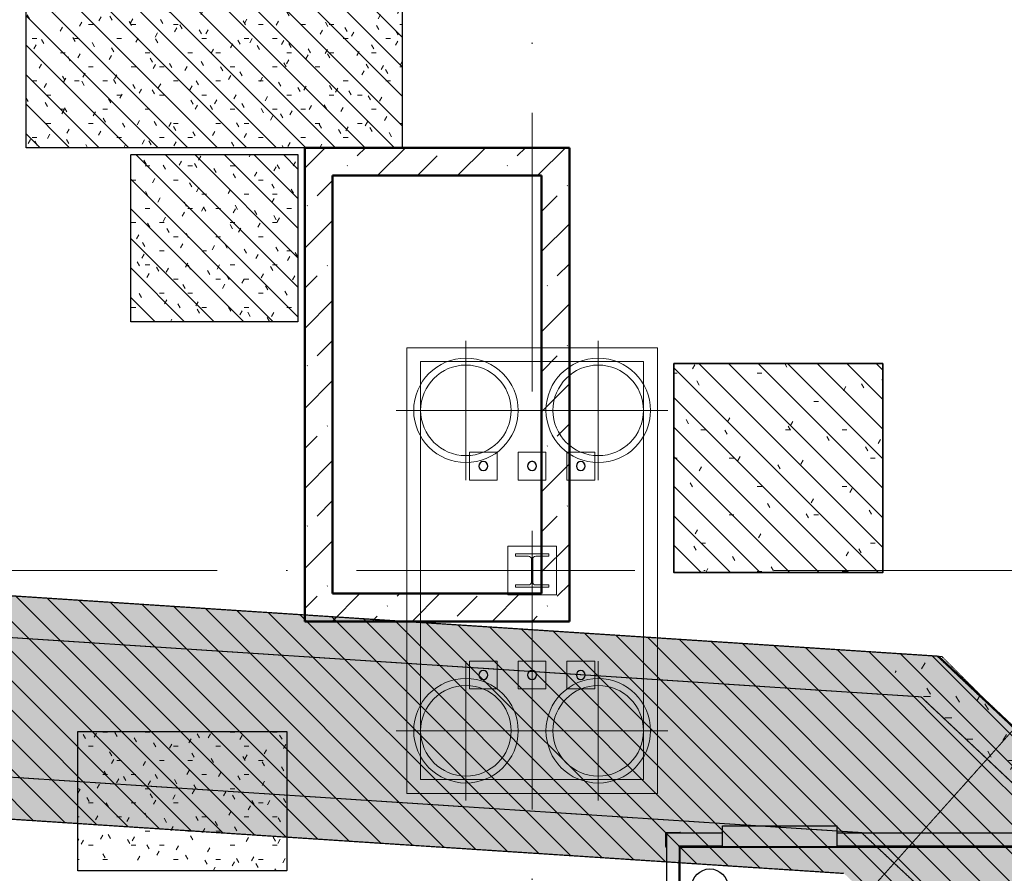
# Model space of a CAD drawing. Header units: millimetres. Extents: x -2694 to 330324, y -17289 to 76899.
# Tile 33 of 142: x 62091 to 69161, y 26317 to 32444. Entities that reach past the tile are written whole.
import ezdxf

# ---------------------------------------------------------------- set-up
doc = ezdxf.new("R2010")
doc.units = ezdxf.units.MM
for name, pattern in [('A_CARA_07', [7, 5, -2]), ('B_CARA_05', [4, 3, -1]), ('IMPORT-A_CARA_07', [700, 500, -200]), ('IMPORT-A_CARA_15', [760, 500, -130, 0, -130]), ('Čerchovaná 20mm', [3000, 2000, -500, 0, -500])]:
    doc.linetypes.add(name, pattern=pattern)
for name, color, linetype, lineweight in [('02_0_25386_PODLAHA HALY A ZÁKLADY VESTAVKŮ 4_6_2025_dwg', 8, 'Continuous', 9), ('11542_003_OK-HALA_TaO-1_ET_R01_AciS_2025-04-14_sloupy_dwg', 150, 'Continuous', 9), ('CA_OSY', 5, 'IMPORT-A_CARA_15', 13), ('CA_POHHRA18', 9, 'Continuous', 9), ('CA_POHHRA25', 7, 'Continuous', 13), ('CA_REZY', 1, 'Continuous', 25), ('CA_SRAFY', 9, 'Continuous', 25), ('CA_ZAKLADY25', 7, 'Continuous', 13), ('CA_ZAKLADY5', 1, 'Continuous', 25), ('CA_ZÁKLADY TG', 9, 'Continuous', 25), ('Konstrukční přípoje', 7, 'Continuous', 13), ('SS_HALA_TaO-DODAVKA_STAVEBNI', 140, 'Continuous', 9), ('SS_HALA_TaO-SLOUP', 140, 'Continuous', 9)]:
    doc.layers.add(name, color=color, linetype=linetype, lineweight=lineweight)
pattern_1 = [(0, (0, 0), (406.4, 101.6), [33.528, -271.272, 33.528, -271.272, -1625.6]), (0, (0, 0), (406.4, 101.6), [-609.6, 33.528, -576.072, 33.528, -271.272, -711.2]), (0, (0, 0), (406.4, 101.6), [-1524, 33.528, -169.672, 33.528, -474.472]), (120, (152.4, 50.8), (-291.18818, 301.15272), [33.528, -271.272, 33.528, -271.272, -1625.6]), (120, (152.4, 50.8), (-291.18818, 301.15272), [-609.6, 33.528, -576.072, 33.528, -271.272, -711.2]), (120, (152.4, 50.8), (-291.18818, 301.15272), [-1524, 33.528, -169.672, 33.528, -474.472]), (240, (203.2, 254), (-115.21182, -402.75272), [33.528, -271.272, 33.528, -271.272, -1625.6]), (240, (203.2, 254), (-115.21182, -402.75272), [-609.6, 33.528, -576.072, 33.528, -271.272, -711.2]), (240, (203.2, 254), (-115.21182, -402.75272), [-1524, 33.528, -169.672, 33.528, -474.472])]
pattern_2 = [(45, (0, 0), (-287.3682, 287.3682), []), (45, (287.37, 0), (-143.684, 431.0523), [203.2, -101.6, 3.353, -98.247])]
pattern_3 = [(0, (0, 0), (609.6, 152.4), [50.292, -406.908, 50.292, -406.908, -2438.4]), (0, (0, 0), (609.6, 152.4), [-914.4, 50.292, -864.108, 50.292, -406.908, -1066.8]), (0, (0, 0), (609.6, 152.4), [-2286, 50.292, -254.508, 50.292, -711.708]), (120, (228.6, 76.2), (-436.78227, 451.729086), [50.292, -406.908, 50.292, -406.908, -2438.4]), (120, (228.6, 76.2), (-436.78227, 451.729086), [-914.4, 50.292, -864.108, 50.292, -406.908, -1066.8]), (120, (228.6, 76.2), (-436.78227, 451.729086), [-2286, 50.292, -254.508, 50.292, -711.708]), (240, (304.8, 381), (-172.81773, -604.129086), [50.292, -406.908, 50.292, -406.908, -2438.4]), (240, (304.8, 381), (-172.81773, -604.129086), [-914.4, 50.292, -864.108, 50.292, -406.908, -1066.8]), (240, (304.8, 381), (-172.81773, -604.129086), [-2286, 50.292, -254.508, 50.292, -711.708])]
pattern_4 = [(135, (0, 0), (-106.06602, -106.06602), [])]

# ---------------------------------------------------------------- blocks, each defined once
blk = doc.blocks.new('Fundament_ pravoúhlý - 1500 x 1500 x 4400mm-544055-BOURÁNÍ STÁVAJÍCÍCH ZÁKLADOVÝCH PRVKŮ')
at = {"layer": 'CA_ZAKLADY25'}
h = blk.add_hatch(dxfattribs=at)
h.set_pattern_fill('FP_20', color=256, style=0, pattern_type=2)
h.set_pattern_definition([(0, (-67538.01, -29225.42), (812.8, 203.2), [33.528, -576.072, 33.528, -3827.272]), (0, (-67538.01, -29225.42), (812.8, 203.2), [-643.128, -576.072, 33.528, -1185.672, -2032]), (0, (-67538.01, -29225.42), (812.8, 203.2), [-2438.4, 33.528, -576.072, 33.528, -1388.872]), (0, (-67538.01, -29225.42), (812.8, 203.2), [-3081.528, -372.872, 33.528, -982.472]), (120, (-67233.21, -29123.82), (-582.37636, 602.30545), [33.528, -576.072, 33.528, -3827.272]), (120, (-67233.21, -29123.82), (-582.37636, 602.30545), [-643.128, -576.072, 33.528, -1185.672, -2032]), (120, (-67233.21, -29123.82), (-582.37636, 602.30545), [-2438.4, 33.528, -576.072, 33.528, -1388.872]), (120, (-67233.21, -29123.82), (-582.37636, 602.30545), [-3081.528, -372.872, 33.528, -982.472]), (240, (-67131.62, -28717.42), (-230.42364, -805.50545), [33.528, -576.072, 33.528, -3827.272]), (240, (-67131.62, -28717.42), (-230.42364, -805.50545), [-643.128, -576.072, 33.528, -1185.672, -2032]), (240, (-67131.62, -28717.42), (-230.42364, -805.50545), [-2438.4, 33.528, -576.072, 33.528, -1388.872]), (240, (-67131.62, -28717.42), (-230.42364, -805.50545), [-3081.528, -372.872, 33.528, -982.472])])
h.paths.add_polyline_path([(644.1, -750), (750, -750), (750, 750), (-750, 750), (-750, -750)])
at = {"layer": 'CA_ZAKLADY25', "color": 9, "linetype": 'B_CARA_05', "lineweight": 25}
for p, q in [((750, 750), (-750, 750)), ((-750, 750), (-750, 748.1)), ((-750, 748.1), (-750, 750)), ((-750, 750), (750, 750)), ((-750, 748.1), (-750, -750)), ((-750, -750), (-750, 748.1)), ((750, 748.1), (750, 750)), ((750, 750), (750, 748.1)), ((750, -750), (750, 748.1)), ((750, 748.1), (750, -750)), ((-750, -750), (750, -750)), ((750, -750), (-750, -750))]:
    blk.add_line(p, q, dxfattribs=at)
blk = doc.blocks.new('11542 TAO základy_rvt-1-BOURÁNÍ STÁVAJÍCÍCH ZÁKLADOVÝCH PRVKŮ')
at = {"layer": 'CA_SRAFY', "lineweight": 13}
h = blk.add_hatch(dxfattribs=at)
h.set_pattern_fill('FP_15', color=253, style=0, pattern_type=2)
h.set_pattern_definition(pattern_2)
h.paths.add_polyline_path([(65838, 31325.4), (66038, 31325.4), (66038, 31525.4), (64138, 31525.4), (64138, 31325.4), (64338, 31325.4)])
h = blk.add_hatch(dxfattribs=at)
h.set_pattern_fill('FP_15', color=253, style=0, pattern_type=2)
h.set_pattern_definition(pattern_2)
h.paths.add_polyline_path([(64338, 28325.4), (64338, 31325.4), (64138, 31325.4), (64138, 28325.4)])
h = blk.add_hatch(dxfattribs=at)
h.set_pattern_fill('FP_15', color=253, style=0, pattern_type=2)
h.set_pattern_definition(pattern_2)
h.paths.add_polyline_path([(66038, 28125.4), (66038, 31325.4), (65838, 31325.4), (65838, 28125.4)])
h = blk.add_hatch(dxfattribs=at)
h.set_pattern_fill('FP_15', color=253, style=0, pattern_type=2)
h.set_pattern_definition(pattern_2)
h.paths.add_polyline_path([(65838, 28125.4), (65838, 28325.4), (64138, 28325.4), (64138, 28125.4)])
at = {"layer": 'CA_ZAKLADY25'}
h = blk.add_hatch(dxfattribs=at)
h.set_pattern_fill('FP_8', color=256, style=0, pattern_type=2)
h.set_pattern_definition(pattern_1)
h.paths.add_polyline_path([(64838, 31525.4), (64838, 35925.4), (62138, 35925.4), (62138, 31525.4), (63362.9, 31525.4)])
h = blk.add_hatch(dxfattribs=at)
h.set_pattern_fill('FP_8', color=256, style=0, pattern_type=2)
h.set_pattern_definition(pattern_1)
h.paths.add_polyline_path([(62888, 30275.4), (64088, 30275.4), (64088, 31475.4), (62888, 31475.4)])
h = blk.add_hatch(dxfattribs=at)
h.set_pattern_fill('FP_8', color=256, style=0, pattern_type=2)
h.set_pattern_definition(pattern_1)
h.paths.add_polyline_path([(62508, 26335.4), (64008, 26335.4), (64008, 27335.4), (62508, 27335.4)])
at = {"layer": 'CA_POHHRA25', "color": 9, "lineweight": 25}
for p, q in [((64138, 31325.4), (64138, 31525.4)), ((66038, 31525.4), (64138, 31525.4)), ((66038, 31525.4), (66038, 31325.4)), ((64138, 31325.4), (64138, 28325.4)), ((64338, 31325.4), (65838, 31325.4)), ((64338, 28325.4), (64338, 31325.4)), ((65838, 31325.4), (65838, 28325.4)), ((66038, 28125.4), (66038, 31325.4)), ((64138, 28170.3), (64138, 28325.4)), ((65838, 28325.4), (64338, 28325.4)), ((64138, 28125.4), (64138, 28170.3)), ((64138, 28125.4), (64826.8, 28125.4)), ((64826.8, 28125.4), (65838, 28125.4)), ((66038, 28125.4), (65838, 28125.4))]:
    blk.add_line(p, q, dxfattribs=at)
at = {"layer": 'CA_REZY', "color": 53, "lineweight": 50}
for p, q in [((66038, 31525.4), (64138, 31525.4)), ((64138, 31525.4), (64138, 31325.4)), ((66038, 31325.4), (66038, 31525.4)), ((64138, 31325.4), (64138, 28325.4)), ((64338, 31325.4), (65838, 31325.4)), ((64338, 28325.4), (64338, 31325.4)), ((65838, 31325.4), (65838, 28325.4)), ((66038, 28125.4), (66038, 31325.4)), ((64138, 28325.4), (64138, 28170.3)), ((65838, 28325.4), (64338, 28325.4)), ((64138, 28170.3), (64138, 28125.4)), ((64138, 28125.4), (64826.8, 28125.4)), ((64826.8, 28125.4), (65838, 28125.4)), ((65838, 28125.4), (66038, 28125.4))]:
    blk.add_line(p, q, dxfattribs=at)
at = {"layer": 'CA_ZAKLADY25', "color": 9, "linetype": 'B_CARA_05', "lineweight": 25}
for p, q in [((62138, 31525.4), (62138, 35925.4)), ((64838, 35925.4), (64838, 31525.4)), ((64838, 31525.4), (62138, 31525.4)), ((62888, 30275.4), (62888, 31475.4)), ((62888, 31475.4), (64088, 31475.4)), ((64088, 31475.4), (64088, 30275.4)), ((64088, 30275.4), (62888, 30275.4)), ((62508, 27335.4), (64008, 27335.4)), ((62508, 26673), (62508, 27335.4)), ((64008, 27335.4), (64008, 26575.3)), ((62508, 26335.4), (62508, 26673)), ((64008, 26575.3), (64008, 26335.4)), ((64008, 26335.4), (62508, 26335.4))]:
    blk.add_line(p, q, dxfattribs=at)
at = {"layer": 'CA_ZAKLADY5', "color": 253, "linetype": 'B_CARA_05', "lineweight": 13}
for p, q in [((62138, 35925.4), (62138, 31525.4)), ((64838, 31525.4), (64838, 35925.4)), ((62138, 31525.4), (64838, 31525.4)), ((64088, 31475.4), (62888, 31475.4)), ((62888, 31475.4), (62888, 30275.4)), ((64088, 30275.4), (64088, 31475.4)), ((62888, 30275.4), (64088, 30275.4)), ((62508, 27335.4), (62508, 26673)), ((64008, 27335.4), (62508, 27335.4)), ((64008, 26575.3), (64008, 27335.4)), ((62508, 26673), (62508, 26335.4)), ((64008, 26335.4), (64008, 26575.3)), ((62508, 26335.4), (64008, 26335.4))]:
    blk.add_line(p, q, dxfattribs=at)
at = {"layer": 'CA_ZAKLADY25', "color": 9, "linetype": 'B_CARA_05', "lineweight": 25}
blk.add_blockref('Fundament_ pravoúhlý - 1500 x 1500 x 4400mm-544055-BOURÁNÍ STÁVAJÍCÍCH ZÁKLADOVÝCH PRVKŮ', (67538, 29225.4), dxfattribs=at)
blk = doc.blocks.new('02_0_25386_PODLAHA HALY A ZÁKLADY VESTAVKŮ 4_6_2025_dwg_A$Cb521db9a-2769431-BOURÁNÍ STÁVAJÍCÍCH ZÁKLADOVÝCH PRVKŮ')
at = {"layer": 'CA_ZÁKLADY TG', "color": 1}
for p, q in [((1457, 2307), (1457, 2457)), ((1457, 2457), (1705.8, 2457)), ((1705.8, 2457), (2277, 2457)), ((2277, 2457), (2277, 2419.8)), ((2277, 2419.8), (2277, 2307)), ((2450.8, 2403), (2277, 2403)), ((2459.4, 2403), (2451.5, 2403)), ((2879.7, 2403), (2459.4, 2403)), ((3922.2, 2403), (2879.7, 2403)), ((1150, 2302), (1150, 2296)), ((1150, 2296), (1150, 2220.4)), ((2407.4, 2302), (1245, 2302)), ((2277, 2307), (1457, 2307)), ((2277, 2313), (2412.1, 2313)), ((2567.5, 2302), (2407.8, 2302)), ((2412.5, 2313), (2555.7, 2313)), ((2555.7, 2313), (2799.3, 2313)), ((2789.5, 2302), (2567.5, 2302)), ((4029.5, 2302), (2789.5, 2302)), ((2799.3, 2313), (4017.8, 2313)), ((1055, 2227.8), (1055, 2198.7)), ((1055, 2198.6), (1055, 2196.9)), ((1145, 2192.9), (1145, 2202)), ((1145, 2191), (1145, 2192.8)), ((1150, 2192.4), (1150, 2190.7)), ((1145, 2036.9), (1145, 2191)), ((1150, 2190.7), (1150, 2043.7))]:
    blk.add_line(p, q, dxfattribs=at)
at = {"layer": 'CA_ZÁKLADY TG', "color": 1, "flags": 128}
for points in [[(1055, 2308), (1050, 2308), (1050, 2397), (1050, 2408), (1061, 2408), (1150, 2408)], [(1155, 2403), (1155, 2408), (1150, 2408), (1150, 2403)], [(1457, 2403), (1150, 2403), (1061, 2403), (1055, 2403), (1055, 2397), (1055, 2308), (1055, 2228.8)], [(1050, 2308), (1050, 2303), (1055, 2303)], [(1145, 2307), (1145, 2313), (1457, 2313)], [(1245, 2307), (1156, 2307), (1145, 2307), (1145, 2296), (1145, 2220.8)], [(1245, 2307), (1245, 2302), (1156, 2302), (1150, 2302)], [(1250, 2302), (1250, 2307), (1245, 2307)], [(1055, 2196.9), (1055, 812), (1055, 723), (1055, 717)], [(1145, 2219.7), (1145, 2207), (1150, 2207)], [(1150, 2202), (1145, 2202), (1145, 2207)], [(1150, 2219.3), (1150, 2207), (1150, 2192.5)]]:
    blk.add_lwpolyline(points, dxfattribs=at)
at = {"layer": 'CA_ZÁKLADY TG', "color": 1}
blk.add_circle((1365, 2018), 129, dxfattribs=at)
blk = doc.blocks.new('02_0_25386_PODLAHA HALY A ZÁKLADY VESTAVKŮ 4_6_2025_dwg_A$C0b34a81f-2769432-BOURÁNÍ STÁVAJÍCÍCH ZÁKLADOVÝCH PRVKŮ')
blk.add_blockref('02_0_25386_PODLAHA HALY A ZÁKLADY VESTAVKŮ 4_6_2025_dwg_A$Cb521db9a-2769431-BOURÁNÍ STÁVAJÍCÍCH ZÁKLADOVÝCH PRVKŮ', (66090.2, 24613.2))
blk = doc.blocks.new('02_0_25386_PODLAHA HALY A ZÁKLADY VESTAVKŮ 4_6_2025_dwg-2745952-BOURÁNÍ STÁVAJÍCÍCH ZÁKLADOVÝCH PRVKŮ')
blk.add_blockref('02_0_25386_PODLAHA HALY A ZÁKLADY VESTAVKŮ 4_6_2025_dwg_A$C0b34a81f-2769432-BOURÁNÍ STÁVAJÍCÍCH ZÁKLADOVÝCH PRVKŮ', (2306173.8, -1797959.4))
blk = doc.blocks.new('pilota 600 mm - D_750_650-2142272-BOURÁNÍ STÁVAJÍCÍCH ZÁKLADOVÝCH PRVKŮ')
at = {"layer": 'CA_POHHRA18'}
for q in [(0, 500), (-500, 0), (0, -500), (500, 0)]:
    blk.add_line((0, 0), q, dxfattribs=at)
blk = doc.blocks.new('pilota 600 mm - D_750_650-V4-BOURÁNÍ STÁVAJÍCÍCH ZÁKLADOVÝCH PRVKŮ')
at = {"layer": 'CA_POHHRA18'}
for p, q in [((0, 0), (0, 500)), ((0, 0), (-500, 0)), ((0, 0), (207, 0)), ((0, 0), (0, -500)), ((207, 0), (407, 0)), ((407, 0), (500, 0))]:
    blk.add_line(p, q, dxfattribs=at)
blk = doc.blocks.new('pilota 600 mm - D_750_650-V41-BOURÁNÍ STÁVAJÍCÍCH ZÁKLADOVÝCH PRVKŮ')
at = {"layer": 'CA_POHHRA18'}
for p, q in [((0, 456.3), (0, 500)), ((0, 0), (0, 456.3)), ((0, 0), (-500, 0)), ((0, 0), (500, 0)), ((0, 0), (0, -500))]:
    blk.add_line(p, q, dxfattribs=at)
blk = doc.blocks.new('pilota 600 mm - D_750_650-V42-BOURÁNÍ STÁVAJÍCÍCH ZÁKLADOVÝCH PRVKŮ')
at = {"layer": 'CA_POHHRA18'}
for p, q in [((0, 0), (0, 500)), ((0, 0), (-500, 0)), ((0, 0), (0, -394.4)), ((0, 0), (500, 0)), ((0, -394.4), (0, -500))]:
    blk.add_line(p, q, dxfattribs=at)
blk = doc.blocks.new('11542_003_OK-HALA_TaO-1_ET_R01_AciS_2025-04-14_sloupy_dwg-1858929-BOURÁNÍ STÁVAJÍCÍCH ZÁKLADOVÝCH PRVKŮ')
at = {"layer": '11542_003_OK-HALA_TaO-1_ET_R01_AciS_2025-04-14_sloupy_dwg', "color": 140}
for p, q in [((65890, 28610), (65650, 28610)), ((65650, 28610), (65650, 28593)), ((65650, 28593), (65744, 28593)), ((65765, 28572), (65765, 28408)), ((65775, 28408), (65775, 28572)), ((65796, 28593), (65890, 28593)), ((65890, 28593), (65890, 28610)), ((65744, 28387), (65650, 28387)), ((65650, 28387), (65650, 28370)), ((65650, 28370), (65890, 28370)), ((65890, 28387), (65796, 28387)), ((65890, 28370), (65890, 28387))]:
    blk.add_line(p, q, dxfattribs=at)
for centre, radius, start, end in [((65420, 29240), 32, 0, 180), ((65770, 29240), 32, 0, 180), ((66120, 29240), 32, 0, 180), ((65420, 29240), 32, 180, 0), ((65770, 29240), 32, 180, 0), ((66120, 29240), 32, 180, 0), ((65744, 28572), 21, 0, 90), ((65796, 28572), 21, 90, 180), ((65744, 28408), 21, 270, 0), ((65796, 28408), 21, 180, 270), ((65420, 27740), 32, 0, 180), ((65420, 27740), 32, 180, 0), ((65770, 27740), 32, 0, 180), ((65770, 27740), 32, 180, 0), ((66120, 27740), 32, 0, 180), ((66120, 27740), 32, 180, 0)]:
    blk.add_arc(centre, radius, start, end, dxfattribs=at)
at = {"layer": 'SS_HALA_TaO-DODAVKA_STAVEBNI'}
for centre, start, end in [((65420, 29240), 0, 180), ((65770, 29240), 0, 180), ((66120, 29240), 0, 180), ((65420, 29240), 180, 0), ((65770, 29240), 180, 0), ((66120, 29240), 180, 0), ((65420, 27740), 0, 180), ((65420, 27740), 180, 0), ((65770, 27740), 0, 180), ((65770, 27740), 180, 0), ((66120, 27740), 0, 180), ((66120, 27740), 180, 0)]:
    blk.add_arc(centre, 32, start, end, dxfattribs=at)
at = {"layer": 'SS_HALA_TaO-SLOUP'}
for p, q in [((65890, 28610), (65650, 28610)), ((65650, 28610), (65650, 28593)), ((65650, 28593), (65744, 28593)), ((65765, 28572), (65765, 28408)), ((65775, 28408), (65775, 28572)), ((65796, 28593), (65890, 28593)), ((65890, 28593), (65890, 28610)), ((65744, 28387), (65650, 28387)), ((65650, 28387), (65650, 28370)), ((65650, 28370), (65890, 28370)), ((65890, 28387), (65796, 28387)), ((65890, 28370), (65890, 28387))]:
    blk.add_line(p, q, dxfattribs=at)
for centre, start, end in [((65744, 28572), 0, 90), ((65796, 28572), 90, 180), ((65744, 28408), 270, 0), ((65796, 28408), 180, 270)]:
    blk.add_arc(centre, 21, start, end, dxfattribs=at)
blk = doc.blocks.new('M_Šroub HPM-E - 64_E-V226-BOURÁNÍ STÁVAJÍCÍCH ZÁKLADOVÝCH PRVKŮ')
at = {"layer": 'Konstrukční přípoje'}
for p, q in [((-100, -100), (-100, 100)), ((-100, 100), (100, 100)), ((100, 100), (-100, 100)), ((-100, 100), (-100, -100)), ((100, 100), (100, -100)), ((100, -100), (100, 100)), ((100, -100), (-100, -100)), ((-100, -100), (100, -100))]:
    blk.add_line(p, q, dxfattribs=at)
at = {"layer": 'Konstrukční přípoje', "color": 250, "lineweight": 25}
for start, end in [(360, 180), (180, 360)]:
    blk.add_arc((0, 0), 32, start, end, dxfattribs=at)
at = {"layer": 'Konstrukční přípoje'}
for start, end in [(0, 180), (0, 180), (0, 180), (180, 360), (180, 360), (180, 360)]:
    blk.add_arc((0, 0), 32, start, end, dxfattribs=at)
blk = doc.blocks.new('M_Šroub HPM-E - 64_E-V227-BOURÁNÍ STÁVAJÍCÍCH ZÁKLADOVÝCH PRVKŮ')
at = {"layer": 'Konstrukční přípoje', "lineweight": 9}
h = blk.add_hatch(dxfattribs=at)
h.set_pattern_fill('FP_100', color=50, style=0, pattern_type=2)
h.set_pattern_definition([(45, (-65420.05, -29239.87), (-251.4472, 251.4472), []), (45, (-65420.05, -28858.87), (-251.4472, 251.4472), [])])
h.paths.add_polyline_path([(9.9, -30.4), (25.9, -18.8), (32, 0), (25.9, 18.8), (9.9, 30.4), (-9.9, 30.4), (-25.9, 18.8), (-32, 0), (-25.9, -18.8), (-9.9, -30.4)])
at = {"layer": 'Konstrukční přípoje'}
for p, q in [((-100, -100), (-100, 100)), ((-100, 100), (100, 100)), ((100, 100), (-100, 100)), ((-100, 100), (-100, -100)), ((100, 100), (100, -100)), ((100, -100), (100, 100)), ((100, -100), (-100, -100)), ((-100, -100), (100, -100))]:
    blk.add_line(p, q, dxfattribs=at)
at = {"layer": 'Konstrukční přípoje', "color": 250, "lineweight": 25}
for start, end in [(360, 180), (180, 360)]:
    blk.add_arc((0, 0), 32, start, end, dxfattribs=at)
at = {"layer": 'Konstrukční přípoje'}
for start, end in [(0, 180), (0, 180), (0, 180), (180, 360), (180, 360), (180, 360)]:
    blk.add_arc((0, 0), 32, start, end, dxfattribs=at)
blk = doc.blocks.new('M_Šroub HPM-E - 64_E-V228-BOURÁNÍ STÁVAJÍCÍCH ZÁKLADOVÝCH PRVKŮ')
at = {"layer": 'Konstrukční přípoje'}
for p, q in [((-100, -100), (-100, 100)), ((-100, 100), (100, 100)), ((100, 100), (-100, 100)), ((-100, 100), (-100, -100)), ((100, 100), (100, -100)), ((100, -100), (100, 100)), ((100, -100), (-100, -100)), ((-100, -100), (100, -100))]:
    blk.add_line(p, q, dxfattribs=at)
at = {"layer": 'Konstrukční přípoje', "color": 250, "lineweight": 25}
for start, end in [(360, 180), (180, 360)]:
    blk.add_arc((0, 0), 32, start, end, dxfattribs=at)
at = {"layer": 'Konstrukční přípoje'}
for start, end in [(0, 180), (0, 180), (0, 180), (180, 360), (180, 360), (180, 360)]:
    blk.add_arc((0, 0), 32, start, end, dxfattribs=at)
blk = doc.blocks.new('M_Šroub HPM-E - 64_E-V229-BOURÁNÍ STÁVAJÍCÍCH ZÁKLADOVÝCH PRVKŮ')
at = {"layer": 'Konstrukční přípoje'}
for p, q in [((100, 100), (-100, 100)), ((-100, 100), (-100, -100)), ((-100, -100), (-100, 100)), ((-100, 100), (100, 100)), ((100, -100), (100, 100)), ((100, 100), (100, -100)), ((-100, -100), (100, -100)), ((100, -100), (-100, -100))]:
    blk.add_line(p, q, dxfattribs=at)
at = {"layer": 'Konstrukční přípoje', "color": 250, "lineweight": 25}
for start, end in [(360, 180), (180, 360)]:
    blk.add_arc((0, 0), 32, start, end, dxfattribs=at)
at = {"layer": 'Konstrukční přípoje'}
for start, end in [(0, 180), (0, 180), (0, 180), (180, 0), (180, 360), (180, 360)]:
    blk.add_arc((0, 0), 32, start, end, dxfattribs=at)
blk = doc.blocks.new('M_Šroub HPM-E - 64_E-V230-BOURÁNÍ STÁVAJÍCÍCH ZÁKLADOVÝCH PRVKŮ')
at = {"layer": 'Konstrukční přípoje', "lineweight": 9}
h = blk.add_hatch(dxfattribs=at)
h.set_pattern_fill('FP_101', color=50, style=0, pattern_type=2)
h.set_pattern_definition([(45, (-65420.05, -27739.87), (-251.4472, 251.4472), []), (45, (-65420.05, -27358.87), (-251.4472, 251.4472), [])])
h.paths.add_polyline_path([(9.9, -30.4), (25.9, -18.8), (32, 0), (25.9, 18.8), (9.9, 30.4), (-9.9, 30.4), (-25.9, 18.8), (-32, 0), (-25.9, -18.8), (-9.9, -30.4)])
at = {"layer": 'Konstrukční přípoje'}
for p, q in [((100, 100), (-100, 100)), ((-100, 100), (-100, -100)), ((-100, -100), (-100, 100)), ((-100, 100), (100, 100)), ((100, -100), (100, 100)), ((100, 100), (100, -100)), ((-100, -100), (100, -100)), ((100, -100), (-100, -100))]:
    blk.add_line(p, q, dxfattribs=at)
at = {"layer": 'Konstrukční přípoje', "color": 250, "lineweight": 25}
for start, end in [(360, 180), (180, 360)]:
    blk.add_arc((0, 0), 32, start, end, dxfattribs=at)
at = {"layer": 'Konstrukční přípoje'}
for start, end in [(0, 180), (0, 180), (0, 180), (180, 0), (180, 360), (180, 360)]:
    blk.add_arc((0, 0), 32, start, end, dxfattribs=at)
blk = doc.blocks.new('M_Šroub HPM-E - 64_E-V231-BOURÁNÍ STÁVAJÍCÍCH ZÁKLADOVÝCH PRVKŮ')
at = {"layer": 'Konstrukční přípoje', "lineweight": 9}
h = blk.add_hatch(dxfattribs=at)
h.set_pattern_fill('FP_102', color=50, style=0, pattern_type=2)
h.set_pattern_definition([(45, (-66120.05, -27739.87), (-251.4472, 251.4472), []), (45, (-66120.05, -27358.87), (-251.4472, 251.4472), [])])
h.paths.add_polyline_path([(9.9, -30.4), (25.9, -18.8), (32, 0), (25.9, 18.8), (9.9, 30.4), (-9.9, 30.4), (-25.9, 18.8), (-32, 0), (-25.9, -18.8), (-9.9, -30.4)])
at = {"layer": 'Konstrukční přípoje'}
for p, q in [((100, 100), (-100, 100)), ((-100, 100), (-100, -100)), ((-100, -100), (-100, 100)), ((-100, 100), (100, 100)), ((100, -100), (100, 100)), ((100, 100), (100, -100)), ((-100, -100), (100, -100)), ((100, -100), (-100, -100))]:
    blk.add_line(p, q, dxfattribs=at)
at = {"layer": 'Konstrukční přípoje', "color": 250, "lineweight": 25}
for start, end in [(360, 180), (180, 360)]:
    blk.add_arc((0, 0), 32, start, end, dxfattribs=at)
at = {"layer": 'Konstrukční přípoje'}
for start, end in [(0, 180), (0, 180), (0, 180), (180, 0), (180, 360), (180, 360)]:
    blk.add_arc((0, 0), 32, start, end, dxfattribs=at)

msp = doc.modelspace()

# ---------------------------------------------------------------- hatches: boundary and pattern name
at = {"layer": 'CA_POHHRA18'}
h = msp.add_hatch(dxfattribs=at)
h.set_pattern_fill('FP_191', color=90, style=0, pattern_type=2)
h.set_pattern_definition(pattern_4)
h.paths.add_polyline_path([(64838, 31525.4), (64838, 35925.4), (62138, 35925.4), (62138, 31525.4), (63362.9, 31525.4)])
h = msp.add_hatch(dxfattribs=at)
h.set_pattern_fill('FP_191', color=240, style=0, pattern_type=2)
h.set_pattern_definition(pattern_4)
h.paths.add_polyline_path([(68162.5, 26157.6), (69231.8, 27354.5), (68714, 27872.3), (2248.4, 32199.8), (2144.4, 30603.2), (68005, 26315.1)])
h = msp.add_hatch(dxfattribs=at)
h.set_pattern_fill('FP_191', color=90, style=0, pattern_type=2)
h.set_pattern_definition(pattern_4)
h.paths.add_polyline_path([(62888, 30275.4), (64088, 30275.4), (64088, 31475.4), (62888, 31475.4)])
h = msp.add_hatch(dxfattribs=at)
h.set_pattern_fill('FP_191', color=240, style=0, pattern_type=2)
h.set_pattern_definition(pattern_4)
h.paths.add_polyline_path([(68288, 28473.5), (68288, 29973.5), (66788, 29973.5), (66788, 28473.5), (68182.1, 28473.5)])
h = msp.add_hatch(dxfattribs=at)
h.set_pattern_fill('FP_191', color=90, style=0, pattern_type=2)
h.set_pattern_definition(pattern_4)
h.paths.add_polyline_path([(90810.2, 20252.9), (90914.3, 21844.6), (73936.6, 22955), (69231.8, 27354.5), (68162.5, 26157.6), (73254.6, 21395.9), (82639.5, 20784.9)])
h.paths.add_polyline_path([(153317.7, 24114.7), (164295.2, 25632.4), (171831.9, 25828), (171790.4, 27427), (164161.3, 27229.1), (153098.6, 25699.6)])
at = {"layer": 'CA_POHHRA25', "linetype": 'B_CARA_05'}
h = msp.add_hatch(dxfattribs=at)
h.set_pattern_fill('FP_4', color=256, style=0, pattern_type=2)
h.set_pattern_definition(pattern_3)
h.paths.add_polyline_path([(68563, 27583.4), (68219.9, 27906.4), (365.4, 32324.2), (345.9, 32024.9), (68182.1, 27608.2)])
h = msp.add_hatch(dxfattribs=at)
h.set_pattern_fill('FP_5', color=256, style=0, pattern_type=2)
h.set_pattern_definition(pattern_3)
h.paths.add_polyline_path([(68480.8, 26286), (68135.3, 26609.1), (280.9, 31027), (261.4, 30727.6), (68182.1, 26305.4)])
h = msp.add_hatch(dxfattribs=at)
h.set_pattern_fill('FP_4', color=256, style=0, pattern_type=2)
h.set_pattern_definition(pattern_3)
h.paths.add_polyline_path([(73916.4, 22956.3), (68690.1, 27875.8), (68219.9, 27906.4), (73446.1, 22986.9)])
at = {"layer": 'CA_ZAKLADY25', "linetype": 'B_CARA_05'}
h = msp.add_hatch(dxfattribs=at)
h.set_pattern_fill('FP_6', color=256, style=0, pattern_type=2)
h.set_pattern_definition(pattern_3)
h.paths.add_polyline_path([(114295.2, 18711.8), (164290.8, 25624.3), (256533.4, 28017.2), (300316.5, 24830.7), (300433, 26438.8), (256575.5, 29630.7), (164143.8, 27232.5), (114232, 20331.6), (73888.4, 22973.1), (68679.3, 27876.5), (374.8, 32323.6), (270.9, 30726.9), (68008.8, 26316.6), (73272.1, 21394.9), (111554.5, 18891.1)])
h = msp.add_hatch(dxfattribs=at)
h.set_pattern_fill('FP_6', color=256, style=0, pattern_type=2)
h.set_pattern_definition(pattern_3)
h.paths.add_polyline_path([(114295.2, 18711.8), (164290.8, 25624.3), (256533.4, 28017.2), (300316.5, 24830.7), (300433, 26438.8), (256575.5, 29630.7), (164143.8, 27232.5), (114232, 20331.6), (73888.4, 22973.1), (68679.3, 27876.5), (374.8, 32323.6), (270.9, 30726.9), (68008.8, 26316.6), (73272.1, 21394.9), (111554.5, 18891.1)])

# ---------------------------------------------------------------- linework, layer by layer
at = {"layer": 'CA_OSY', "linetype": 'Čerchovaná 20mm', "lineweight": 9}
for p, q in [((65770, -226.2), (65770, 75699.1)), ((-1493.6, 28489.9), (299971.9, 28489.9))]:
    msp.add_line(p, q, dxfattribs=at)
at = {"layer": 'CA_POHHRA25', "linetype": 'A_CARA_07', "lineweight": 9}
for p, q in [((62138, 35925.4), (62138, 31525.4)), ((64838, 31525.4), (64838, 35925.4)), ((68714, 27872.3), (2248.4, 32199.8)), ((62138, 31525.4), (64838, 31525.4)), ((62888, 31475.4), (62888, 30275.4)), ((64088, 31475.4), (62888, 31475.4)), ((64088, 30275.4), (64088, 31475.4)), ((2144.4, 30603.2), (68005, 26315.1)), ((62888, 30275.4), (64088, 30275.4)), ((68288, 29973.5), (66788, 29973.5)), ((66788, 29973.5), (66788, 28473.5)), ((68288, 28473.5), (68288, 29973.5)), ((66788, 28473.5), (68288, 28473.5)), ((69231.8, 27354.5), (68714, 27872.3)), ((68162.5, 26157.6), (69231.8, 27354.5)), ((69231.8, 27354.5), (68162.5, 26157.6))]:
    msp.add_line(p, q, dxfattribs=at)
at = {"layer": 'CA_POHHRA25', "linetype": 'B_CARA_05', "lineweight": 9}
for p, q in [((68690.1, 27875.8), (365.4, 32324.2)), ((365.4, 32324.2), (68690.1, 27875.8)), ((68563, 27583.4), (345.9, 32024.9)), ((345.9, 32024.9), (68563, 27583.4)), ((280.9, 31027), (68135.3, 26609.1)), ((68135.3, 26609.1), (280.9, 31027)), ((261.4, 30727.6), (68008.7, 26316.7)), ((68008.7, 26316.7), (261.4, 30727.6)), ((73916.4, 22956.3), (68690.1, 27875.8)), ((68690.1, 27875.8), (73916.4, 22956.3)), ((73789.3, 22663.9), (68563, 27583.4)), ((68563, 27583.4), (73789.3, 22663.9)), ((68135.3, 26609.1), (73398.7, 21687.3)), ((73398.7, 21687.3), (68135.3, 26609.1))]:
    msp.add_line(p, q, dxfattribs=at)
at = {"layer": 'CA_ZAKLADY25', "linetype": 'B_CARA_05', "lineweight": 9}
for p, q in [((374.8, 32323.6), (68679.3, 27876.5)), ((68679.3, 27876.5), (374.8, 32323.6)), ((374.8, 32323.6), (68679.3, 27876.5)), ((68679.3, 27876.5), (374.8, 32323.6)), ((68005.7, 26316.8), (270.9, 30726.9)), ((270.9, 30726.9), (68005.7, 26316.8)), ((68005.7, 26316.8), (270.9, 30726.9)), ((270.9, 30726.9), (68005.7, 26316.8)), ((68679.3, 27876.5), (73888.4, 22973.1)), ((68681.4, 27874.4), (68679.3, 27876.5)), ((68679.3, 27876.5), (73888.4, 22973.1)), ((73888.4, 22973.1), (68679.3, 27876.5)), ((73888.4, 22973.1), (68681.4, 27874.4))]:
    msp.add_line(p, q, dxfattribs=at)
at = {"layer": 'CA_ZAKLADY25', "lineweight": 9}
for p, q in [((64870, 28122.6), (64870, 30089.9)), ((64870, 30089.9), (66670, 30089.9)), ((66670, 30089.9), (64870, 30089.9)), ((64870, 30089.9), (64870, 28122.6)), ((66670, 30089.9), (66670, 28005.4)), ((66670, 28005.4), (66670, 30089.9)), ((64870, 26889.9), (64870, 28122.6)), ((64870, 28122.6), (64870, 26889.9)), ((66670, 28005.4), (66670, 26889.9)), ((66670, 26889.9), (66670, 28005.4)), ((66670, 26889.9), (64870, 26889.9)), ((64870, 26889.9), (66670, 26889.9))]:
    msp.add_line(p, q, dxfattribs=at)
at = {"layer": 'CA_ZAKLADY25'}
for p, q in [((66570, 29989.9), (64970, 29989.9)), ((64970, 29989.9), (64970, 28116.1)), ((64970, 28116.1), (64970, 29989.9)), ((64970, 29989.9), (66570, 29989.9)), ((66570, 28011.9), (66570, 29989.9)), ((66570, 29989.9), (66570, 28011.9)), ((65595, 28664.9), (65945, 28664.9)), ((65595, 28314.9), (65595, 28664.9)), ((65945, 28664.9), (65595, 28664.9)), ((65595, 28664.9), (65595, 28314.9)), ((65945, 28664.9), (65945, 28314.9)), ((65945, 28314.9), (65945, 28664.9)), ((65945, 28314.9), (65595, 28314.9)), ((65595, 28314.9), (65945, 28314.9)), ((64970, 28116.1), (64970, 26989.9)), ((64970, 26989.9), (64970, 28116.1)), ((66570, 26989.9), (66570, 28011.9)), ((66570, 28011.9), (66570, 26989.9)), ((64970, 26989.9), (66570, 26989.9)), ((66570, 26989.9), (64970, 26989.9))]:
    msp.add_line(p, q, dxfattribs=at)
at = {"layer": 'CA_ZAKLADY25', "lineweight": 9}
for centre, radius, start, end in [((65295, 29639.9), 375, 0, 180), ((65295, 29639.9), 375, 0, 180), ((66245, 29639.9), 375, 0, 180), ((66245, 29639.9), 375, 0, 180), ((65295, 29639.9), 325, 90, 270), ((65295, 29639.9), 325, 90, 270), ((65295, 29639.9), 325, 270, 90), ((65295, 29639.9), 325, 270, 90), ((66245, 29639.9), 325, 90, 270), ((66245, 29639.9), 325, 90, 270), ((66245, 29639.9), 325, 270, 90), ((66245, 29639.9), 325, 270, 90), ((65295, 29639.9), 375, 180, 360), ((65295, 29639.9), 375, 180, 360), ((66245, 29639.9), 375, 180, 360), ((66245, 29639.9), 375, 180, 0), ((65295, 27339.9), 375, 0, 180), ((65295, 27339.9), 375, 0, 180), ((65295, 27339.9), 325, 90, 270), ((65295, 27339.9), 325, 90, 270), ((65295, 27339.9), 325, 270, 90), ((65295, 27339.9), 325, 270, 90), ((66245, 27339.9), 375, 0, 180), ((66245, 27339.9), 375, 360, 180), ((66245, 27339.9), 325, 90, 270), ((66245, 27339.9), 325, 90, 270), ((66245, 27339.9), 325, 270, 90), ((66245, 27339.9), 325, 270, 90), ((65295, 27339.9), 375, 180, 0), ((65295, 27339.9), 375, 180, 360), ((66245, 27339.9), 375, 180, 0), ((66245, 27339.9), 375, 180, 0)]:
    msp.add_arc(centre, radius, start, end, dxfattribs=at)

# ---------------------------------------------------------------- block references
at = {"lineweight": 5}
msp.add_blockref('11542 TAO základy_rvt-1-BOURÁNÍ STÁVAJÍCÍCH ZÁKLADOVÝCH PRVKŮ', (0, 0), dxfattribs=at)
at = {"layer": '02_0_25386_PODLAHA HALY A ZÁKLADY VESTAVKŮ 4_6_2025_dwg', "color": 240, "linetype": 'IMPORT-A_CARA_07'}
msp.add_blockref('02_0_25386_PODLAHA HALY A ZÁKLADY VESTAVKŮ 4_6_2025_dwg-2745952-BOURÁNÍ STÁVAJÍCÍCH ZÁKLADOVÝCH PRVKŮ', (-2306582.6, 1797547.1), dxfattribs=at)
at = {"layer": '11542_003_OK-HALA_TaO-1_ET_R01_AciS_2025-04-14_sloupy_dwg', "color": 140}
msp.add_blockref('11542_003_OK-HALA_TaO-1_ET_R01_AciS_2025-04-14_sloupy_dwg-1858929-BOURÁNÍ STÁVAJÍCÍCH ZÁKLADOVÝCH PRVKŮ', (0, 0), dxfattribs=at)
at = {"layer": 'CA_POHHRA18'}
for name, p in [('pilota 600 mm - D_750_650-2142272-BOURÁNÍ STÁVAJÍCÍCH ZÁKLADOVÝCH PRVKŮ', (65295, 29639.9)), ('pilota 600 mm - D_750_650-V41-BOURÁNÍ STÁVAJÍCÍCH ZÁKLADOVÝCH PRVKŮ', (65295, 27339.9))]:
    msp.add_blockref(name, p, dxfattribs=at)
at = {"layer": 'CA_POHHRA18', "rotation": 180}
for name, p in [('pilota 600 mm - D_750_650-V4-BOURÁNÍ STÁVAJÍCÍCH ZÁKLADOVÝCH PRVKŮ', (66245, 29639.9)), ('pilota 600 mm - D_750_650-V42-BOURÁNÍ STÁVAJÍCÍCH ZÁKLADOVÝCH PRVKŮ', (66245, 27339.9))]:
    msp.add_blockref(name, p, dxfattribs=at)
at = {"layer": 'Konstrukční přípoje'}
for name, p in [('M_Šroub HPM-E - 64_E-V227-BOURÁNÍ STÁVAJÍCÍCH ZÁKLADOVÝCH PRVKŮ', (65420, 29239.9)), ('M_Šroub HPM-E - 64_E-V226-BOURÁNÍ STÁVAJÍCÍCH ZÁKLADOVÝCH PRVKŮ', (65770, 29239.9)), ('M_Šroub HPM-E - 64_E-V228-BOURÁNÍ STÁVAJÍCÍCH ZÁKLADOVÝCH PRVKŮ', (66120, 29239.9)), ('M_Šroub HPM-E - 64_E-V230-BOURÁNÍ STÁVAJÍCÍCH ZÁKLADOVÝCH PRVKŮ', (65420, 27739.9)), ('M_Šroub HPM-E - 64_E-V229-BOURÁNÍ STÁVAJÍCÍCH ZÁKLADOVÝCH PRVKŮ', (65770, 27739.9)), ('M_Šroub HPM-E - 64_E-V231-BOURÁNÍ STÁVAJÍCÍCH ZÁKLADOVÝCH PRVKŮ', (66120, 27739.9))]:
    msp.add_blockref(name, p, dxfattribs=at)

doc.saveas('drawing.dxf')
